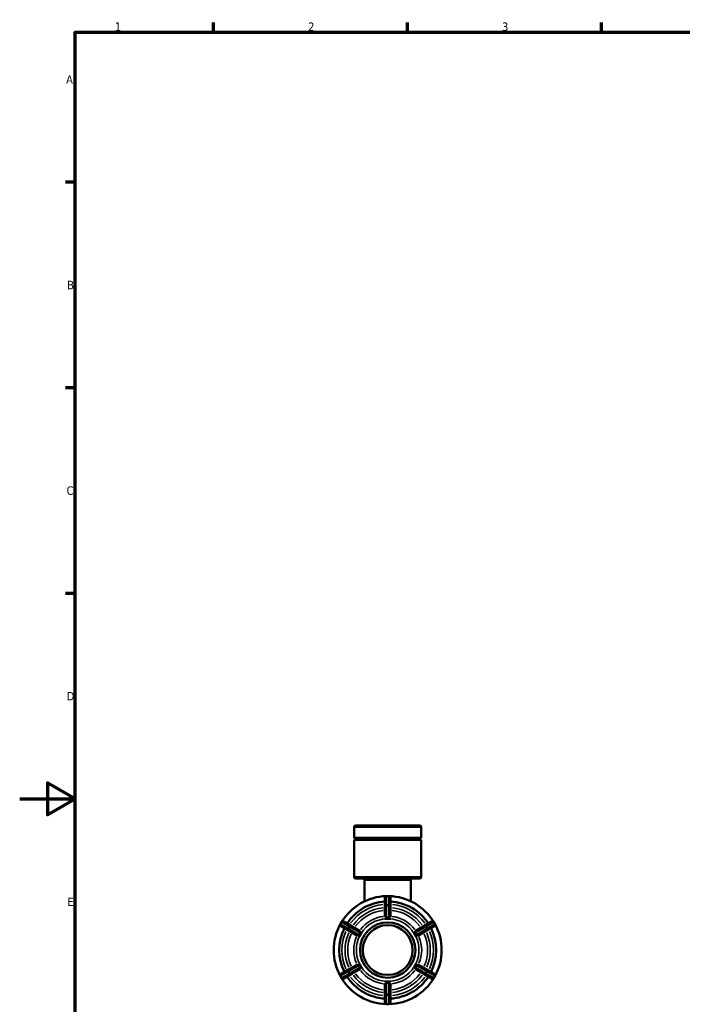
# Model space of a CAD drawing. Header units: millimetres. Extents: x 0 to 902, y -116 to 594.
# Tile 4 of 8: x 0 to 239, y 223 to 578. Entities that reach past the tile are written whole.
import ezdxf

# ---------------------------------------------------------------- set-up
doc = ezdxf.new("R2010")
doc.units = ezdxf.units.MM
for name, color, linetype, lineweight in [('Border (ANSI)', 7, 'Continuous', 70), ('Visible (ANSI)', 7, 'Continuous', 50), ('Visible Narrow (ANSI)', 7, 'Continuous', 35)]:
    doc.layers.add(name, color=color, linetype=linetype, lineweight=lineweight)
doc.styles.add('Note Text (ANSI)', font='tahoma.ttf')

# ---------------------------------------------------------------- blocks, each defined once
blk = doc.blocks.new('Borders Default Border')
at = {"layer": 'Border (ANSI)'}
for p, q in [((70.08, 574), (70.08, 577.45)), ((140.17, 574), (140.17, 577.45)), ((210.25, 574), (210.25, 577.45)), ((20, 519.75), (16.55, 519.75)), ((20, 445.5), (16.55, 445.5)), ((20, 371.25), (16.55, 371.25))]:
    blk.add_line(p, q, dxfattribs=at)
at = {"layer": 'Border (ANSI)', "flags": 128}
for points in [[(20, 20), (20, 574), (821, 574), (821, 20), (20, 20)], [(0, 297), (20, 297), (10, 302.77), (10, 291.23), (20, 297)]]:
    blk.add_lwpolyline(points, dxfattribs=at)
at = {"layer": 'Border (ANSI)', "char_height": 3.05, "attachment_point": 7, "style": 'Note Text (ANSI)'}
for s, insert in [('1', (34.35, 574.4)), ('2', (104.2, 574.4)), ('3', (174.26, 574.34)), ('A', (16.78, 555.35)), ('B', (17.15, 481.1)), ('C', (16.95, 406.8)), ('D', (16.96, 332.6)), ('E', (17.21, 258.35))]:
    blk.add_mtext(s, dxfattribs=dict(at, insert=insert))

msp = doc.modelspace()

# ---------------------------------------------------------------- linework, layer by layer
at = {"layer": 'Visible (ANSI)'}
for p, q in [((120.848, 283), (120.848, 286.827)), ((121.448, 287.427), (144.469, 287.427)), ((145.069, 283), (145.069, 286.827)), ((145.069, 283), (120.848, 283)), ((145.069, 282.255), (120.848, 282.255)), ((120.848, 268.827), (120.848, 282.255)), ((145.069, 268.827), (145.069, 282.255)), ((144.469, 268.227), (121.448, 268.227)), ((124.575, 260.033), (124.575, 267.627)), ((141.342, 260.033), (141.342, 267.627)), ((131.984, 261.327), (131.984, 258.214)), ((133.334, 261.927), (132.584, 261.927)), ((133.934, 258.214), (133.934, 261.327)), ((131.984, 258.214), (131.984, 254.7)), ((133.934, 254.7), (133.934, 258.214)), ((116.259, 252.502), (115.884, 251.853)), ((119.774, 251.165), (117.078, 252.722)), ((131.984, 253.74), (131.984, 253.744)), ((132.959, 253.74), (131.984, 253.74)), ((131.984, 253.739), (131.984, 253.74)), ((133.934, 253.74), (132.959, 253.74)), ((133.934, 253.744), (133.934, 253.74)), ((133.934, 253.74), (133.934, 253.739)), ((148.839, 252.722), (146.143, 251.165)), ((150.034, 251.853), (149.659, 252.502)), ((116.103, 251.033), (118.799, 249.476)), ((118.799, 249.476), (121.842, 247.719)), ((122.817, 249.408), (119.774, 251.165)), ((146.143, 251.165), (143.1, 249.408)), ((144.075, 247.719), (147.118, 249.476)), ((147.118, 249.476), (149.814, 251.033)), ((122.674, 247.239), (122.671, 247.241)), ((123.162, 248.083), (122.674, 247.239)), ((122.675, 247.239), (122.674, 247.239)), ((123.649, 248.928), (123.162, 248.083)), ((123.646, 248.93), (123.649, 248.928)), ((123.649, 248.928), (123.65, 248.927)), ((142.267, 248.927), (142.268, 248.928)), ((142.268, 248.928), (142.271, 248.93)), ((142.755, 248.083), (142.268, 248.928)), ((143.243, 247.239), (142.755, 248.083)), ((143.243, 247.239), (143.242, 247.239)), ((143.246, 247.241), (143.243, 247.239)), ((118.799, 235.378), (116.103, 233.822)), ((121.842, 237.135), (118.799, 235.378)), ((119.774, 233.69), (122.817, 235.447)), ((122.671, 237.614), (122.674, 237.616)), ((122.674, 237.616), (123.162, 236.771)), ((122.674, 237.616), (122.675, 237.616)), ((123.162, 236.771), (123.649, 235.927)), ((123.649, 235.927), (123.646, 235.925)), ((123.65, 235.927), (123.649, 235.927)), ((142.268, 235.927), (142.267, 235.927)), ((142.268, 235.927), (142.755, 236.771)), ((142.271, 235.925), (142.268, 235.927)), ((142.755, 236.771), (143.243, 237.616)), ((143.1, 235.447), (146.143, 233.69)), ((143.242, 237.616), (143.243, 237.616)), ((143.243, 237.616), (143.246, 237.614)), ((147.118, 235.378), (144.075, 237.135)), ((149.814, 233.822), (147.118, 235.378)), ((115.884, 233.002), (116.259, 232.353)), ((117.078, 232.133), (119.774, 233.69)), ((146.143, 233.69), (148.839, 232.133)), ((149.659, 232.353), (150.034, 233.002)), ((131.984, 231.115), (131.984, 231.116)), ((131.984, 231.115), (132.959, 231.115)), ((131.984, 231.111), (131.984, 231.115)), ((131.984, 230.154), (131.984, 226.641)), ((132.959, 231.115), (133.934, 231.115)), ((133.934, 231.116), (133.934, 231.115)), ((133.934, 231.115), (133.934, 231.111)), ((133.934, 226.641), (133.934, 230.154)), ((131.984, 226.641), (131.984, 223.527)), ((133.934, 223.527), (133.934, 226.641)), ((132.584, 222.927), (133.334, 222.927))]:
    msp.add_line(p, q, dxfattribs=at)
for radius in [10, 9]:
    msp.add_circle((132.959, 242.427), radius, dxfattribs=at)
for centre, radius, start, end in [((121.448, 286.827), 0.6, 90, 180), ((144.469, 286.827), 0.6, 0, 90), ((120.848, 282.627), 0.373, 270, 90), ((145.069, 282.627), 0.373, 90, 270), ((121.448, 268.827), 0.6, 180, 270), ((123.975, 267.627), 0.6, 0, 90), ((141.942, 267.627), 0.6, 90, 180), ((144.469, 268.827), 0.6, 270, 0), ((132.959, 242.427), 19.5, 91.33574, 148.66426), ((132.959, 242.427), 17.55, 93.18474, 146.81526), ((132.584, 261.327), 0.6, 90, 180), ((133.334, 261.327), 0.6, 0, 90), ((132.959, 242.427), 19.5, 31.33574, 88.66426), ((132.959, 242.427), 17.55, 33.18474, 86.81526), ((116.778, 252.202), 0.6, 60, 150), ((149.139, 252.202), 0.6, 30, 120), ((132.959, 242.427), 19.5, 151.33574, 208.66426), ((132.959, 242.427), 17.55, 153.18474, 206.81526), ((116.403, 251.553), 0.6, 150, 240), ((132.959, 242.427), 17.55, 333.18474, 26.81526), ((149.514, 251.553), 0.6, 300, 30), ((132.959, 242.427), 19.5, 331.33574, 28.66426), ((116.403, 233.302), 0.6, 120, 210), ((116.778, 232.653), 0.6, 210, 300), ((132.959, 242.427), 19.5, 211.33574, 268.66426), ((132.959, 242.427), 17.55, 213.18474, 266.81526), ((132.959, 242.427), 19.5, 271.33574, 328.66426), ((132.959, 242.427), 17.55, 273.18474, 326.81526), ((149.139, 232.653), 0.6, 240, 330), ((149.514, 233.302), 0.6, 330, 60), ((132.584, 223.527), 0.6, 180, 270), ((133.334, 223.527), 0.6, 270, 0)]:
    msp.add_arc(centre, radius, start, end, dxfattribs=at)
for points, knots in [([(131.994, 254.668), (131.988, 254.677), (131.984, 254.687), (131.984, 254.696), (131.984, 254.697), (131.984, 254.699), (131.984, 254.7)], [0.377989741, 0.377989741, 0.377989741, 0.377989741, 0.389047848, 0.389047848, 0.389047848, 0.390660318, 0.390660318, 0.390660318, 0.390660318]), ([(131.984, 253.744), (132.033, 253.743), (132.083, 253.742), (132.414, 253.739), (132.698, 253.74), (132.959, 253.74)], [0.244538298, 0.244538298, 0.244538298, 0.244538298, 0.258495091, 0.258495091, 0.336613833, 0.336613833, 0.336613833, 0.336613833]), ([(132.584, 254.21), (132.566, 254.209), (132.549, 254.211), (132.509, 254.22), (132.482, 254.231), (132.375, 254.294), (132.288, 254.372), (132.147, 254.504), (132.095, 254.556), (132.027, 254.626), (132.006, 254.65), (131.994, 254.668)], [-0.14042825, -0.14042825, -0.14042825, -0.14042825, -0.12878723, -0.12878723, -0.11240079, -0.11240079, -0.07495771, -0.07495771, -0.04645737, -0.04645737, -0.02583571, -0.02583571, -0.02583571, -0.02583571]), ([(133.334, 254.21), (133.205, 254.218), (133.079, 254.221), (132.959, 254.221), (132.838, 254.221), (132.712, 254.218), (132.584, 254.21)], [-0.036257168, -0.036257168, -0.036257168, -0.036257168, 0, 0, 0, 0.036257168, 0.036257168, 0.036257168, 0.036257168]), ([(132.959, 253.74), (133.219, 253.74), (133.503, 253.739), (133.834, 253.742), (133.884, 253.743), (133.934, 253.744)], [0.336613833, 0.336613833, 0.336613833, 0.336613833, 0.414732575, 0.414732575, 0.428689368, 0.428689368, 0.428689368, 0.428689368]), ([(133.923, 254.668), (133.909, 254.648), (133.884, 254.619), (133.792, 254.525), (133.718, 254.455), (133.591, 254.34), (133.537, 254.295), (133.459, 254.244), (133.433, 254.231), (133.391, 254.215), (133.372, 254.211), (133.346, 254.21), (133.34, 254.21), (133.334, 254.21)], [-0.29069159, -0.29069159, -0.29069159, -0.29069159, -0.26298243, -0.26298243, -0.22045149, -0.22045149, -0.18933711, -0.18933711, -0.17014764, -0.17014764, -0.15465489, -0.15465489, -0.14984149, -0.14984149, -0.14984149, -0.14984149]), ([(133.934, 254.7), (133.934, 254.699), (133.933, 254.697), (133.933, 254.696), (133.933, 254.687), (133.929, 254.677), (133.923, 254.668)], [0.387435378, 0.387435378, 0.387435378, 0.387435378, 0.389047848, 0.389047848, 0.389047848, 0.400105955, 0.400105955, 0.400105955, 0.400105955]), ([(122.817, 249.408), (122.819, 249.407), (122.82, 249.407), (122.821, 249.406), (122.829, 249.401), (122.835, 249.393), (122.84, 249.383)], [0.387435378, 0.387435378, 0.387435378, 0.387435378, 0.389047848, 0.389047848, 0.389047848, 0.400105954, 0.400105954, 0.400105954, 0.400105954]), ([(122.84, 249.383), (122.844, 249.375), (122.848, 249.366), (122.866, 249.315), (122.884, 249.251), (122.926, 249.081), (122.95, 248.977), (122.973, 248.833), (122.978, 248.774), (122.967, 248.699), (122.961, 248.678), (122.949, 248.654), (122.946, 248.649), (122.942, 248.643)], [-0.30263723, -0.30263723, -0.30263723, -0.30263723, -0.29297373, -0.29297373, -0.25406283, -0.25406283, -0.20469661, -0.20469661, -0.17091221, -0.17091221, -0.15452338, -0.15452338, -0.14913396, -0.14913396, -0.14913396, -0.14913396]), ([(142.975, 248.643), (142.966, 248.657), (142.959, 248.672), (142.947, 248.711), (142.942, 248.742), (142.945, 248.871), (142.969, 248.985), (143.014, 249.176), (143.032, 249.248), (143.059, 249.338), (143.068, 249.365), (143.077, 249.383)], [-0.14776134, -0.14776134, -0.14776134, -0.14776134, -0.135061, -0.135061, -0.11572439, -0.11572439, -0.07602643, -0.07602643, -0.04556207, -0.04556207, -0.02611234, -0.02611234, -0.02611234, -0.02611234]), ([(143.077, 249.383), (143.082, 249.393), (143.088, 249.401), (143.096, 249.406), (143.097, 249.407), (143.098, 249.407), (143.1, 249.408)], [0.377989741, 0.377989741, 0.377989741, 0.377989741, 0.389047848, 0.389047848, 0.389047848, 0.390660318, 0.390660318, 0.390660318, 0.390660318]), ([(121.876, 247.712), (121.865, 247.712), (121.855, 247.713), (121.846, 247.717), (121.845, 247.718), (121.844, 247.719), (121.842, 247.719)], [0.377989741, 0.377989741, 0.377989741, 0.377989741, 0.389047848, 0.389047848, 0.389047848, 0.390660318, 0.390660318, 0.390660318, 0.390660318]), ([(122.567, 247.994), (122.56, 247.98), (122.551, 247.967), (122.524, 247.937), (122.499, 247.916), (122.385, 247.854), (122.273, 247.818), (122.086, 247.761), (122.014, 247.741), (121.924, 247.719), (121.896, 247.714), (121.876, 247.712)], [-0.14724852, -0.14724852, -0.14724852, -0.14724852, -0.13488878, -0.13488878, -0.11522895, -0.11522895, -0.07567342, -0.07567342, -0.04547313, -0.04547313, -0.02608121, -0.02608121, -0.02608121, -0.02608121]), ([(122.942, 248.643), (122.871, 248.536), (122.805, 248.429), (122.745, 248.324), (122.684, 248.22), (122.624, 248.109), (122.567, 247.994)], [-0.036257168, -0.036257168, -0.036257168, -0.036257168, 0, 0, 0, 0.036257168, 0.036257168, 0.036257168, 0.036257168]), ([(122.671, 247.241), (122.697, 247.284), (122.722, 247.327), (122.89, 247.611), (123.032, 247.858), (123.162, 248.083)], [0.244538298, 0.244538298, 0.244538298, 0.244538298, 0.258495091, 0.258495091, 0.336613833, 0.336613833, 0.336613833, 0.336613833]), ([(123.162, 248.083), (123.292, 248.309), (123.435, 248.555), (123.597, 248.843), (123.622, 248.886), (123.646, 248.93)], [0.336613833, 0.336613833, 0.336613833, 0.336613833, 0.414732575, 0.414732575, 0.428689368, 0.428689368, 0.428689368, 0.428689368]), ([(142.271, 248.93), (142.295, 248.886), (142.32, 248.843), (142.482, 248.555), (142.625, 248.309), (142.755, 248.083)], [0.244538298, 0.244538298, 0.244538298, 0.244538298, 0.258495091, 0.258495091, 0.336613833, 0.336613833, 0.336613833, 0.336613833]), ([(142.755, 248.083), (142.885, 247.858), (143.027, 247.611), (143.195, 247.327), (143.221, 247.284), (143.246, 247.241)], [0.336613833, 0.336613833, 0.336613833, 0.336613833, 0.414732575, 0.414732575, 0.428689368, 0.428689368, 0.428689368, 0.428689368]), ([(143.35, 247.994), (143.293, 248.109), (143.233, 248.22), (143.172, 248.324), (143.112, 248.429), (143.046, 248.536), (142.975, 248.643)], [0.636970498, 0.636970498, 0.636970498, 0.636970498, 0.673227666, 0.673227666, 0.673227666, 0.709484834, 0.709484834, 0.709484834, 0.709484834]), ([(144.041, 247.712), (144.012, 247.714), (143.965, 247.726), (143.814, 247.766), (143.701, 247.799), (143.533, 247.858), (143.464, 247.886), (143.392, 247.938), (143.375, 247.955), (143.358, 247.98), (143.354, 247.987), (143.35, 247.994)], [-0.29964399, -0.29964399, -0.29964399, -0.29964399, -0.26689669, -0.26689669, -0.21549663, -0.21549663, -0.1767503, -0.1767503, -0.15848738, -0.15848738, -0.15161928, -0.15161928, -0.15161928, -0.15161928]), ([(144.075, 247.719), (144.073, 247.719), (144.072, 247.718), (144.071, 247.717), (144.062, 247.713), (144.052, 247.712), (144.041, 247.712)], [0.387435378, 0.387435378, 0.387435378, 0.387435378, 0.389047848, 0.389047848, 0.389047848, 0.400105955, 0.400105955, 0.400105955, 0.400105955]), ([(121.842, 237.135), (121.844, 237.136), (121.845, 237.137), (121.846, 237.137), (121.855, 237.141), (121.865, 237.143), (121.876, 237.142)], [0.387435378, 0.387435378, 0.387435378, 0.387435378, 0.389047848, 0.389047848, 0.389047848, 0.400105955, 0.400105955, 0.400105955, 0.400105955]), ([(121.876, 237.142), (121.905, 237.14), (121.952, 237.129), (122.103, 237.089), (122.216, 237.056), (122.384, 236.997), (122.453, 236.969), (122.525, 236.917), (122.542, 236.9), (122.559, 236.875), (122.563, 236.868), (122.567, 236.861)], [-0.29964399, -0.29964399, -0.29964399, -0.29964399, -0.26689669, -0.26689669, -0.21549663, -0.21549663, -0.1767503, -0.1767503, -0.15848738, -0.15848738, -0.15161928, -0.15161928, -0.15161928, -0.15161928]), ([(122.567, 236.861), (122.624, 236.746), (122.684, 236.635), (122.745, 236.53), (122.805, 236.426), (122.871, 236.318), (122.942, 236.211)], [0.636970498, 0.636970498, 0.636970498, 0.636970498, 0.673227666, 0.673227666, 0.673227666, 0.709484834, 0.709484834, 0.709484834, 0.709484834]), ([(123.162, 236.771), (123.032, 236.997), (122.89, 237.243), (122.722, 237.528), (122.697, 237.571), (122.671, 237.614)], [0.336613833, 0.336613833, 0.336613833, 0.336613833, 0.414732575, 0.414732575, 0.428689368, 0.428689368, 0.428689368, 0.428689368]), ([(122.84, 235.472), (122.835, 235.462), (122.829, 235.454), (122.821, 235.449), (122.82, 235.448), (122.819, 235.447), (122.817, 235.447)], [0.377989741, 0.377989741, 0.377989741, 0.377989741, 0.389047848, 0.389047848, 0.389047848, 0.390660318, 0.390660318, 0.390660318, 0.390660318]), ([(122.942, 236.211), (122.951, 236.197), (122.958, 236.183), (122.97, 236.144), (122.975, 236.113), (122.972, 235.984), (122.948, 235.87), (122.903, 235.679), (122.885, 235.606), (122.858, 235.517), (122.849, 235.49), (122.84, 235.472)], [-0.14776134, -0.14776134, -0.14776134, -0.14776134, -0.135061, -0.135061, -0.11572439, -0.11572439, -0.07602643, -0.07602643, -0.04556207, -0.04556207, -0.02611234, -0.02611234, -0.02611234, -0.02611234]), ([(123.646, 235.925), (123.622, 235.968), (123.597, 236.012), (123.435, 236.3), (123.292, 236.546), (123.162, 236.771)], [0.244538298, 0.244538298, 0.244538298, 0.244538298, 0.258495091, 0.258495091, 0.336613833, 0.336613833, 0.336613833, 0.336613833]), ([(142.755, 236.771), (142.625, 236.546), (142.482, 236.3), (142.32, 236.012), (142.295, 235.968), (142.271, 235.925)], [0.336613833, 0.336613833, 0.336613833, 0.336613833, 0.414732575, 0.414732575, 0.428689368, 0.428689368, 0.428689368, 0.428689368]), ([(143.246, 237.614), (143.221, 237.571), (143.195, 237.528), (143.027, 237.243), (142.885, 236.997), (142.755, 236.771)], [0.244538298, 0.244538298, 0.244538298, 0.244538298, 0.258495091, 0.258495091, 0.336613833, 0.336613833, 0.336613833, 0.336613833]), ([(143.077, 235.472), (143.073, 235.479), (143.07, 235.488), (143.051, 235.54), (143.033, 235.604), (142.991, 235.774), (142.967, 235.878), (142.945, 236.021), (142.939, 236.081), (142.95, 236.156), (142.956, 236.176), (142.968, 236.2), (142.972, 236.206), (142.975, 236.211)], [-0.30263723, -0.30263723, -0.30263723, -0.30263723, -0.29297373, -0.29297373, -0.25406283, -0.25406283, -0.20469661, -0.20469661, -0.17091221, -0.17091221, -0.15452338, -0.15452338, -0.14913396, -0.14913396, -0.14913396, -0.14913396]), ([(142.975, 236.211), (143.046, 236.318), (143.112, 236.426), (143.172, 236.53), (143.233, 236.635), (143.293, 236.746), (143.35, 236.861)], [-0.036257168, -0.036257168, -0.036257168, -0.036257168, 0, 0, 0, 0.036257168, 0.036257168, 0.036257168, 0.036257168]), ([(143.1, 235.447), (143.098, 235.447), (143.097, 235.448), (143.096, 235.449), (143.088, 235.454), (143.082, 235.462), (143.077, 235.472)], [0.387435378, 0.387435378, 0.387435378, 0.387435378, 0.389047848, 0.389047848, 0.389047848, 0.400105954, 0.400105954, 0.400105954, 0.400105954]), ([(143.35, 236.861), (143.357, 236.875), (143.366, 236.888), (143.393, 236.918), (143.418, 236.938), (143.532, 237.001), (143.644, 237.037), (143.831, 237.094), (143.903, 237.114), (143.993, 237.135), (144.021, 237.141), (144.041, 237.142)], [-0.14724852, -0.14724852, -0.14724852, -0.14724852, -0.13488878, -0.13488878, -0.11522895, -0.11522895, -0.07567342, -0.07567342, -0.04547313, -0.04547313, -0.02608121, -0.02608121, -0.02608121, -0.02608121]), ([(144.041, 237.142), (144.052, 237.143), (144.062, 237.141), (144.071, 237.137), (144.072, 237.137), (144.073, 237.136), (144.075, 237.135)], [0.377989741, 0.377989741, 0.377989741, 0.377989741, 0.389047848, 0.389047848, 0.389047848, 0.390660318, 0.390660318, 0.390660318, 0.390660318]), ([(132.959, 231.115), (132.698, 231.115), (132.414, 231.116), (132.083, 231.113), (132.033, 231.112), (131.984, 231.111)], [0.336613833, 0.336613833, 0.336613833, 0.336613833, 0.414732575, 0.414732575, 0.428689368, 0.428689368, 0.428689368, 0.428689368]), ([(131.984, 230.154), (131.984, 230.156), (131.984, 230.157), (131.984, 230.159), (131.984, 230.168), (131.988, 230.178), (131.994, 230.187)], [0.387435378, 0.387435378, 0.387435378, 0.387435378, 0.389047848, 0.389047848, 0.389047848, 0.400105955, 0.400105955, 0.400105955, 0.400105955]), ([(131.994, 230.187), (132.008, 230.207), (132.033, 230.236), (132.126, 230.33), (132.199, 230.4), (132.326, 230.515), (132.38, 230.56), (132.458, 230.611), (132.484, 230.624), (132.526, 230.639), (132.545, 230.644), (132.571, 230.645), (132.577, 230.645), (132.584, 230.645)], [-0.29069159, -0.29069159, -0.29069159, -0.29069159, -0.26298243, -0.26298243, -0.22045149, -0.22045149, -0.18933711, -0.18933711, -0.17014764, -0.17014764, -0.15465489, -0.15465489, -0.14984149, -0.14984149, -0.14984149, -0.14984149]), ([(132.584, 230.645), (132.712, 230.637), (132.838, 230.633), (132.959, 230.633), (133.079, 230.633), (133.205, 230.637), (133.334, 230.645)], [0.636970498, 0.636970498, 0.636970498, 0.636970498, 0.673227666, 0.673227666, 0.673227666, 0.709484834, 0.709484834, 0.709484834, 0.709484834]), ([(133.934, 231.111), (133.884, 231.112), (133.834, 231.113), (133.503, 231.116), (133.219, 231.115), (132.959, 231.115)], [0.244538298, 0.244538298, 0.244538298, 0.244538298, 0.258495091, 0.258495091, 0.336613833, 0.336613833, 0.336613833, 0.336613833]), ([(133.334, 230.645), (133.351, 230.646), (133.368, 230.644), (133.408, 230.635), (133.435, 230.624), (133.542, 230.56), (133.629, 230.482), (133.77, 230.35), (133.822, 230.299), (133.89, 230.229), (133.911, 230.205), (133.923, 230.187)], [-0.14042825, -0.14042825, -0.14042825, -0.14042825, -0.12878723, -0.12878723, -0.11240079, -0.11240079, -0.07495771, -0.07495771, -0.04645737, -0.04645737, -0.02583571, -0.02583571, -0.02583571, -0.02583571]), ([(133.923, 230.187), (133.929, 230.178), (133.933, 230.168), (133.933, 230.159), (133.933, 230.157), (133.934, 230.156), (133.934, 230.154)], [0.377989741, 0.377989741, 0.377989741, 0.377989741, 0.389047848, 0.389047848, 0.389047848, 0.390660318, 0.390660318, 0.390660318, 0.390660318])]:
    msp.add_open_spline(points, degree=3, knots=knots, dxfattribs=at)
for points in [[(132.959, 253.74), (132.644, 253.74), (132.317, 253.74), (131.984, 253.739)], [(133.934, 253.739), (133.6, 253.74), (133.273, 253.74), (132.959, 253.74)], [(123.162, 248.083), (123.004, 247.811), (122.841, 247.528), (122.675, 247.239)], [(123.65, 248.927), (123.483, 248.639), (123.319, 248.356), (123.162, 248.083)], [(142.755, 248.083), (142.598, 248.356), (142.435, 248.639), (142.267, 248.927)], [(143.242, 247.239), (143.076, 247.528), (142.913, 247.811), (142.755, 248.083)], [(122.675, 237.616), (122.841, 237.327), (123.004, 237.044), (123.162, 236.771)], [(123.162, 236.771), (123.319, 236.499), (123.483, 236.215), (123.65, 235.927)], [(142.267, 235.927), (142.435, 236.215), (142.598, 236.499), (142.755, 236.771)], [(142.755, 236.771), (142.913, 237.044), (143.076, 237.327), (143.242, 237.616)], [(131.984, 231.116), (132.317, 231.115), (132.644, 231.115), (132.959, 231.115)], [(132.959, 231.115), (133.273, 231.115), (133.6, 231.115), (133.934, 231.116)]]:
    msp.add_open_spline(points, degree=3, dxfattribs=at)
at = {"layer": 'Visible Narrow (ANSI)'}
for p, q in [((144.92, 286.827), (120.997, 286.827)), ((120.997, 268.827), (144.92, 268.827)), ((141.239, 267.627), (124.678, 267.627)), ((132.584, 261.927), (132.584, 261.855)), ((132.584, 258.889), (132.584, 261.691)), ((132.621, 261.847), (133.296, 261.847)), ((133.334, 261.855), (133.334, 261.927)), ((133.334, 261.691), (133.334, 258.889)), ((132.584, 258.721), (132.584, 258.386)), ((132.584, 254.418), (132.584, 258.156)), ((133.296, 258.734), (132.621, 258.734)), ((132.621, 258.363), (133.296, 258.363)), ((133.334, 258.386), (133.334, 258.721)), ((133.334, 258.156), (133.334, 254.418)), ((116.322, 252.466), (116.259, 252.502)), ((149.658, 252.502), (149.596, 252.466)), ((115.884, 251.853), (115.947, 251.816)), ((115.972, 251.845), (116.309, 252.429)), ((118.515, 250.334), (116.088, 251.735)), ((116.463, 252.384), (118.89, 250.983)), ((118.66, 250.25), (118.95, 250.082)), ((119.006, 250.873), (118.668, 250.288)), ((118.989, 250.103), (119.326, 250.688)), ((119.325, 250.732), (119.035, 250.899)), ((122.387, 248.098), (119.15, 249.967)), ((119.525, 250.616), (122.762, 248.747)), ((143.155, 248.747), (146.392, 250.616)), ((146.767, 249.967), (143.53, 248.098)), ((146.591, 250.688), (146.928, 250.103)), ((146.882, 250.899), (146.592, 250.732)), ((147.249, 250.288), (146.911, 250.873)), ((146.967, 250.082), (147.257, 250.25)), ((147.028, 250.983), (149.454, 252.384)), ((149.829, 251.735), (147.403, 250.334)), ((149.608, 252.429), (149.945, 251.845)), ((149.971, 251.816), (150.033, 251.853)), ((118.95, 234.773), (118.66, 234.605)), ((119.326, 234.167), (118.989, 234.752)), ((119.15, 234.888), (122.387, 236.757)), ((122.762, 236.107), (119.525, 234.238)), ((146.392, 234.238), (143.155, 236.107)), ((143.53, 236.757), (146.767, 234.888)), ((146.928, 234.752), (146.591, 234.167)), ((147.257, 234.605), (146.967, 234.773)), ((115.947, 233.038), (115.884, 233.002)), ((116.309, 232.425), (115.972, 233.01)), ((116.088, 233.12), (118.515, 234.521)), ((116.259, 232.353), (116.322, 232.389)), ((118.89, 233.872), (116.463, 232.471)), ((118.668, 234.566), (119.006, 233.982)), ((119.035, 233.956), (119.325, 234.123)), ((146.592, 234.123), (146.882, 233.956)), ((146.911, 233.982), (147.249, 234.566)), ((149.454, 232.471), (147.028, 233.872)), ((147.403, 234.521), (149.829, 233.12)), ((149.596, 232.389), (149.658, 232.353)), ((149.945, 233.01), (149.608, 232.425)), ((150.033, 233.002), (149.971, 233.038)), ((132.584, 226.699), (132.584, 230.437)), ((133.334, 230.437), (133.334, 226.699)), ((132.584, 226.468), (132.584, 226.133)), ((132.584, 223.163), (132.584, 225.965)), ((133.296, 226.491), (132.621, 226.491)), ((132.621, 226.121), (133.296, 226.121)), ((133.334, 226.133), (133.334, 226.468)), ((133.334, 225.965), (133.334, 223.163)), ((132.584, 223), (132.584, 222.928)), ((133.296, 223.008), (132.621, 223.008)), ((133.334, 222.928), (133.334, 223))]:
    msp.add_line(p, q, dxfattribs=at)
for radius, start, end in [(16.55, 96.03965, 143.96035), (15.392, 96.26856, 143.73144), (14.426, 96.48773, 143.51227), (14.426, 36.48773, 83.51227), (15.392, 36.26856, 83.73144), (16.55, 36.03965, 83.96035), (12.278, 97.05402, 142.94598), (11.312, 93, 147), (11.312, 33, 87), (12.278, 37.05402, 82.94598), (16.55, 156.03965, 203.96035), (16.55, 336.03965, 23.96035), (15.392, 156.26856, 203.73144), (14.426, 156.48773, 203.51227), (12.278, 157.05402, 202.94598), (11.312, 153, 207), (11.312, 333, 27), (12.278, 337.05402, 22.94598), (14.426, 336.48773, 23.51227), (15.392, 336.26856, 23.73144), (12.278, 217.05402, 262.94598), (11.312, 213, 267), (11.312, 273, 327), (12.278, 277.05402, 322.94598), (16.55, 216.03965, 263.96035), (15.392, 216.26856, 263.73144), (14.426, 216.48773, 263.51227), (14.426, 276.48773, 323.51227), (15.392, 276.26856, 323.73144), (16.55, 276.03965, 323.96035)]:
    msp.add_arc((132.959, 242.427), radius, start, end, dxfattribs=at)
for centre, major_axis, ratio, start_param, end_param in [((132.584, 261.327), (-0.6, 0), 0.8660254, 4.7909288, 6.2046455), ((133.334, 261.327), (0.6, 0), 0.8660254, 0.0785398, 1.4922565), ((132.584, 258.214), (-0.6, 0), 0.8660254, 4.7909288, 6.2046455), ((132.584, 258.214), (-0.6, 0), 0.2487066, 4.7909288, 6.2046455), ((133.334, 258.214), (0.6, 0), 0.8660254, 0.0785398, 1.4922565), ((133.334, 258.214), (0.6, 0), 0.2487066, 0.0785398, 1.4922565), ((116.778, 252.202), (0.3, 0.52), 0.8660254, 0.0785398, 1.4922565), ((149.139, 252.202), (-0.3, 0.52), 0.8660254, 4.7909288, 6.2046455), ((116.403, 251.553), (-0.3, -0.52), 0.8660254, 4.7909288, 6.2046455), ((119.099, 249.996), (-0.3, -0.52), 0.8660254, 4.7909288, 6.2046455), ((119.099, 249.996), (-0.3, -0.52), 0.2487066, 4.7909288, 6.2046455), ((119.474, 250.645), (0.3, 0.52), 0.8660254, 0.0785398, 1.4922565), ((119.474, 250.645), (0.3, 0.52), 0.2487066, 0.0785398, 1.4922565), ((146.443, 250.645), (-0.3, 0.52), 0.2487066, 4.7909288, 6.2046455), ((146.443, 250.645), (-0.3, 0.52), 0.8660254, 4.7909288, 6.2046455), ((146.818, 249.996), (0.3, -0.52), 0.2487066, 0.0785398, 1.4922565), ((146.818, 249.996), (0.3, -0.52), 0.8660254, 0.0785398, 1.4922565), ((149.514, 251.553), (0.3, -0.52), 0.8660254, 0.0785398, 1.4922565), ((119.099, 234.859), (-0.3, 0.52), 0.8660254, 0.0785398, 1.4922565), ((119.099, 234.859), (-0.3, 0.52), 0.2487066, 0.0785398, 1.4922565), ((146.818, 234.859), (0.3, 0.52), 0.2487066, 4.7909288, 6.2046455), ((146.818, 234.859), (0.3, 0.52), 0.8660254, 4.7909288, 6.2046455), ((116.403, 233.302), (-0.3, 0.52), 0.8660254, 0.0785398, 1.4922565), ((116.778, 232.653), (0.3, -0.52), 0.8660254, 4.7909288, 6.2046455), ((119.474, 234.209), (0.3, -0.52), 0.8660254, 4.7909288, 6.2046455), ((119.474, 234.209), (0.3, -0.52), 0.2487066, 4.7909288, 6.2046455), ((146.443, 234.209), (-0.3, -0.52), 0.2487066, 0.0785398, 1.4922565), ((146.443, 234.209), (-0.3, -0.52), 0.8660254, 0.0785398, 1.4922565), ((149.139, 232.653), (-0.3, -0.52), 0.8660254, 0.0785398, 1.4922565), ((149.514, 233.302), (0.3, 0.52), 0.8660254, 4.7909288, 6.2046455), ((132.584, 226.641), (-0.6, 0), 0.2487066, 0.0785398, 1.4922565), ((132.584, 226.641), (-0.6, 0), 0.8660254, 0.0785398, 1.4922565), ((133.334, 226.641), (0.6, 0), 0.2487066, 4.7909288, 6.2046455), ((133.334, 226.641), (0.6, 0), 0.8660254, 4.7909288, 6.2046455), ((132.584, 223.527), (-0.6, 0), 0.8660254, 0.0785398, 1.4922565), ((133.334, 223.527), (0.6, 0), 0.8660254, 4.7909288, 6.2046455)]:
    msp.add_ellipse(centre, major_axis=major_axis, ratio=ratio, start_param=start_param, end_param=end_param, dxfattribs=at)

# ---------------------------------------------------------------- block references
msp.add_blockref('Borders Default Border', (0, 0))

doc.saveas('drawing.dxf')
